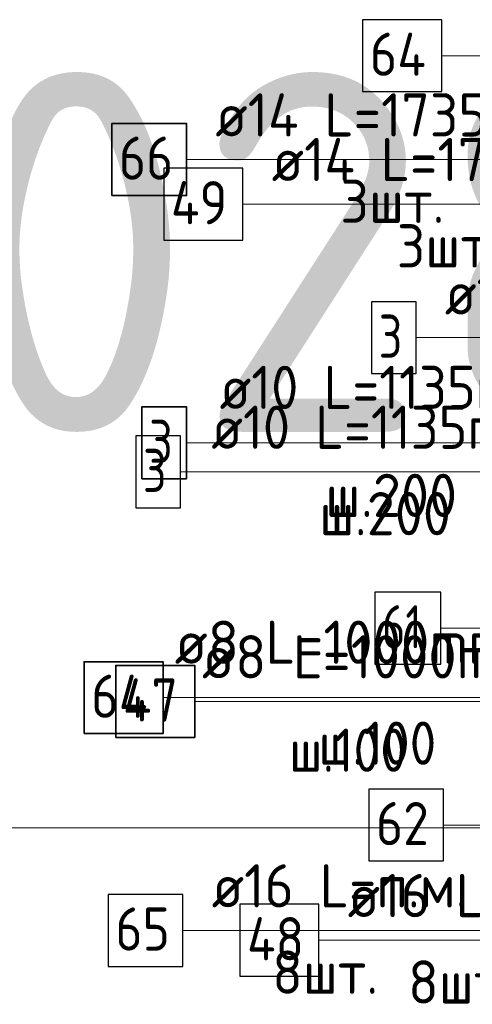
# Model space of a CAD drawing. Header units: metres. Extents: x -38 to 107, y -15 to 21.
# Tile 125 of 254: x 71.593 to 71.908, y 5.149 to 5.833. Entities that reach past the tile are written whole.
import ezdxf

# ---------------------------------------------------------------- set-up
doc = ezdxf.new("R2010")
doc.units = ezdxf.units.M
for name, color, linetype, lineweight in [('XR$3$Арм.стержн. Арматура края', 96, 'Continuous', 35), ('XR$3$Арм.стержн. Доп. арматура', 180, 'Continuous', 35), ('XR$3$Арм.стержн. Хомут', 240, 'Continuous', 35), ('XR$3$Арм.стержн.горизонт. 1', 180, 'Continuous', 35), ('XR$4$Арм.стержн. Арматура края', 96, 'Continuous', 35), ('XR$4$Арм.стержн. Доп. арматура', 180, 'Continuous', 35), ('XR$4$Арм.стержн. Хомут', 240, 'Continuous', 35), ('XR$4$Арм.стержн.горизонт. 1', 180, 'Continuous', 35), ('XR$5$Текст_ примечание', 7, 'Continuous', 13), ('XR$6$Арм.стержн. Арматура края', 96, 'Continuous', 35), ('XR$6$Арм.стержн. Доп. арматура', 180, 'Continuous', 35), ('XR$6$Арм.стержн. Хомут', 240, 'Continuous', 35), ('XR$6$Арм.стержн.горизонт. 1', 180, 'Continuous', 35)]:
    doc.layers.add(name, color=color, linetype=linetype, lineweight=lineweight)
doc.styles.add('ISOCPEUR', font='txt')

msp = doc.modelspace()

# ---------------------------------------------------------------- linework, layer by layer
at = {"layer": 'XR$3$Арм.стержн. Арматура края', "color": 7, "linetype": 'Continuous', "lineweight": 13, "transparency": 33554687}
msp.add_line((71.86884, 5.61217), (72.17584, 5.61217), dxfattribs=at)
at = {"layer": 'XR$3$Арм.стержн. Арматура края', "color": 7, "linetype": 'Continuous', "lineweight": 25, "transparency": 33554687}
msp.add_lwpolyline([(71.83784, 5.58717), (71.86884, 5.58717), (71.86884, 5.63717), (71.83784, 5.63717), (71.83784, 5.58717)], dxfattribs=at)
at = {"layer": 'XR$3$Арм.стержн. Доп. арматура', "color": 7, "linetype": 'Continuous', "lineweight": 13, "transparency": 33554687}
msp.add_line((71.88664, 5.80808), (72.20264, 5.80808), dxfattribs=at)
at = {"layer": 'XR$3$Арм.стержн. Доп. арматура', "color": 7, "linetype": 'Continuous', "lineweight": 25, "transparency": 33554687}
msp.add_lwpolyline([(71.83164, 5.78308), (71.88664, 5.78308), (71.88664, 5.83308), (71.83164, 5.83308), (71.83164, 5.78308)], dxfattribs=at)
at = {"layer": 'XR$3$Арм.стержн. Хомут', "color": 7, "linetype": 'Continuous', "lineweight": 13, "transparency": 33554687}
msp.add_line((71.88614, 5.41033), (72.16914, 5.41033), dxfattribs=at)
at = {"layer": 'XR$3$Арм.стержн. Хомут', "color": 7, "linetype": 'Continuous', "lineweight": 25, "transparency": 33554687}
msp.add_lwpolyline([(71.84014, 5.38533), (71.88614, 5.38533), (71.88614, 5.43533), (71.84014, 5.43533), (71.84014, 5.38533)], dxfattribs=at)
at = {"layer": 'XR$3$Арм.стержн.горизонт. 1', "color": 7, "linetype": 'Continuous', "lineweight": 13, "transparency": 33554687}
msp.add_line((71.88791, 5.27357), (72.11391, 5.27357), dxfattribs=at)
at = {"layer": 'XR$3$Арм.стержн.горизонт. 1', "color": 7, "linetype": 'Continuous', "lineweight": 25, "transparency": 33554687}
msp.add_lwpolyline([(71.83591, 5.24857), (71.88791, 5.24857), (71.88791, 5.29857), (71.83591, 5.29857), (71.83591, 5.24857)], dxfattribs=at)
at = {"layer": 'XR$4$Арм.стержн. Арматура края', "color": 7, "linetype": 'Continuous', "lineweight": 13, "transparency": 33554687}
msp.add_line((71.70496, 5.5189), (72.01496, 5.5189), dxfattribs=at)
at = {"layer": 'XR$4$Арм.стержн. Арматура края', "color": 7, "linetype": 'Continuous', "lineweight": 25, "transparency": 33554687}
msp.add_lwpolyline([(71.67396, 5.4939), (71.70496, 5.4939), (71.70496, 5.5439), (71.67396, 5.5439), (71.67396, 5.4939)], dxfattribs=at)
at = {"layer": 'XR$4$Арм.стержн. Доп. арматура', "color": 7, "linetype": 'Continuous', "lineweight": 13, "transparency": 33554687}
msp.add_line((71.70924, 5.73592), (72.02524, 5.73592), dxfattribs=at)
at = {"layer": 'XR$4$Арм.стержн. Доп. арматура', "color": 7, "linetype": 'Continuous', "lineweight": 35, "transparency": 33554687}
msp.add_lwpolyline([(71.65724, 5.71092), (71.70924, 5.71092), (71.70924, 5.76092), (71.65724, 5.76092), (71.65724, 5.71092)], dxfattribs=at)
at = {"layer": 'XR$4$Арм.стержн. Хомут', "color": 7, "linetype": 'Continuous', "lineweight": 13, "transparency": 33554687}
msp.add_line((71.693, 5.36205), (71.979, 5.36205), dxfattribs=at)
at = {"layer": 'XR$4$Арм.стержн. Хомут', "color": 7, "linetype": 'Continuous', "lineweight": 35, "transparency": 33554687}
msp.add_lwpolyline([(71.638, 5.33705), (71.693, 5.33705), (71.693, 5.38705), (71.638, 5.38705), (71.638, 5.33705)], dxfattribs=at)
at = {"layer": 'XR$4$Арм.стержн.горизонт. 1', "color": 7, "linetype": 'Continuous', "lineweight": 13, "transparency": 33554687}
msp.add_line((71.70677, 5.20031), (71.93277, 5.20031), dxfattribs=at)
at = {"layer": 'XR$4$Арм.стержн.горизонт. 1', "color": 7, "linetype": 'Continuous', "lineweight": 25, "transparency": 33554687}
msp.add_lwpolyline([(71.65477, 5.17531), (71.70677, 5.17531), (71.70677, 5.22531), (71.65477, 5.22531), (71.65477, 5.17531)], dxfattribs=at)
at = {"layer": 'XR$5$Текст_ примечание', "color": 7, "linetype": 'Continuous', "lineweight": 13, "transparency": 33554687}
msp.add_line((86.41979, 5.27171), (67.91979, 5.27171), dxfattribs=at)
at = {"layer": 'XR$6$Арм.стержн. Арматура края', "color": 7, "linetype": 'Continuous', "lineweight": 13, "transparency": 33554687}
msp.add_line((71.70922, 5.53911), (72.01922, 5.53911), dxfattribs=at)
at = {"layer": 'XR$6$Арм.стержн. Арматура края', "color": 7, "linetype": 'Continuous', "lineweight": 35, "transparency": 33554687}
msp.add_lwpolyline([(71.67822, 5.51411), (71.70922, 5.51411), (71.70922, 5.56411), (71.67822, 5.56411), (71.67822, 5.51411)], dxfattribs=at)
at = {"layer": 'XR$6$Арм.стержн. Доп. арматура', "color": 7, "linetype": 'Continuous', "lineweight": 13, "transparency": 33554687}
msp.add_line((71.74841, 5.70493), (72.06441, 5.70493), dxfattribs=at)
at = {"layer": 'XR$6$Арм.стержн. Доп. арматура', "color": 7, "linetype": 'Continuous', "lineweight": 25, "transparency": 33554687}
msp.add_lwpolyline([(71.69341, 5.67993), (71.74841, 5.67993), (71.74841, 5.72993), (71.69341, 5.72993), (71.69341, 5.67993)], dxfattribs=at)
at = {"layer": 'XR$6$Арм.стержн. Хомут', "color": 7, "linetype": 'Continuous', "lineweight": 13, "transparency": 33554687}
msp.add_line((71.71501, 5.35943), (71.97801, 5.35943), dxfattribs=at)
at = {"layer": 'XR$6$Арм.стержн. Хомут', "color": 7, "linetype": 'Continuous', "lineweight": 35, "transparency": 33554687}
msp.add_lwpolyline([(71.66001, 5.33443), (71.71501, 5.33443), (71.71501, 5.38443), (71.66001, 5.38443), (71.66001, 5.33443)], dxfattribs=at)
at = {"layer": 'XR$6$Арм.стержн.горизонт. 1', "color": 7, "linetype": 'Continuous', "lineweight": 13, "transparency": 33554687}
msp.add_line((71.80129, 5.19353), (72.02729, 5.19353), dxfattribs=at)
at = {"layer": 'XR$6$Арм.стержн.горизонт. 1', "color": 7, "linetype": 'Continuous', "lineweight": 25, "transparency": 33554687}
msp.add_lwpolyline([(71.74629, 5.16853), (71.80129, 5.16853), (71.80129, 5.21853), (71.74629, 5.21853), (71.74629, 5.16853)], dxfattribs=at)

# ---------------------------------------------------------------- texts
at = {"layer": 'XR$3$Арм.стержн. Арматура края', "color": 7, "linetype": 'Continuous', "lineweight": 25, "transparency": 33554687, "char_height": 0.03, "attachment_point": 7, "style": 'ISOCPEUR'}
for s, insert, width in [('\\W0.92;ø10 L=1135mm ', (71.88884, 5.62817), 0.2806692), ('\\W0.78;3', (71.84284, 5.59817), 0.0326407)]:
    msp.add_mtext(s, dxfattribs=dict(at, insert=insert, width=width))
at = {"layer": 'XR$3$Арм.стержн. Доп. арматура', "color": 7, "linetype": 'Continuous', "lineweight": 25, "transparency": 33554687, "insert": (71.83664, 5.79408), "char_height": 0.03, "width": 0.0581992, "attachment_point": 7, "style": 'ISOCPEUR'}
msp.add_mtext('\\W0.88;64', dxfattribs=at)
at = {"layer": 'XR$3$Арм.стержн. Хомут', "color": 7, "linetype": 'Continuous', "lineweight": 25, "transparency": 33554687, "insert": (71.84514, 5.39633), "char_height": 0.03, "width": 0.0472281, "attachment_point": 7, "style": 'ISOCPEUR'}
msp.add_mtext('\\W0.75;61', dxfattribs=at)
at = {"layer": 'XR$3$Арм.стержн.горизонт. 1', "color": 7, "linetype": 'Continuous', "lineweight": 25, "transparency": 33554687, "insert": (71.84091, 5.25957), "char_height": 0.03, "width": 0.0550812, "attachment_point": 7, "style": 'ISOCPEUR'}
msp.add_mtext('\\W0.87;62', dxfattribs=at)
at = {"layer": 'XR$4$Арм.стержн. Арматура края', "color": 7, "linetype": 'Continuous', "lineweight": 25, "transparency": 33554687, "char_height": 0.03, "attachment_point": 7, "style": 'ISOCPEUR'}
for s, insert, width in [('\\W0.92;ø10 L=1135mm ', (71.72646, 5.5349), 0.2806692), ('\\W0.78;3', (71.67896, 5.5049), 0.0326407), ('\\W0.95;ш.200 ', (71.80146, 5.4749), 0.1311996)]:
    msp.add_mtext(s, dxfattribs=dict(at, insert=insert, width=width))
at = {"layer": 'XR$4$Арм.стержн. Доп. арматура', "color": 7, "linetype": 'Continuous', "lineweight": 25, "transparency": 33554687, "char_height": 0.03, "attachment_point": 7, "style": 'ISOCPEUR'}
for s, insert, width in [('\\W0.94;ø14 L=1735mm ', (71.72924, 5.75192), 0.2899763), ('\\W0.87;66', (71.66224, 5.72192), 0.0550812), ('\\W0.94;3шт. ', (71.81624, 5.69192), 0.1161286)]:
    msp.add_mtext(s, dxfattribs=dict(at, insert=insert, width=width))
at = {"layer": 'XR$4$Арм.стержн. Хомут', "color": 7, "linetype": 'Continuous', "lineweight": 25, "transparency": 33554687, "char_height": 0.03, "attachment_point": 7, "style": 'ISOCPEUR'}
for s, insert, width in [('\\W0.96;ø8 L=1000mm ', (71.701, 5.38555), 0.2722217), ('\\W0.88;64', (71.643, 5.34805), 0.0581992), ('\\W0.90;ш.100 ', (71.7805, 5.31055), 0.1244867)]:
    msp.add_mtext(s, dxfattribs=dict(at, insert=insert, width=width))
at = {"layer": 'XR$4$Арм.стержн.горизонт. 1', "color": 7, "linetype": 'Continuous', "lineweight": 25, "transparency": 33554687, "char_height": 0.03, "attachment_point": 7, "style": 'ISOCPEUR'}
for s, insert, width in [('\\W0.94;ø16 L=п.м.', (71.72677, 5.21631), 0.1999832), ('\\W0.87;65', (71.65977, 5.18631), 0.0550812), ('\\W0.94;8шт. ', (71.76877, 5.15631), 0.1161286)]:
    msp.add_mtext(s, dxfattribs=dict(at, insert=insert, width=width))
at = {"layer": 'XR$5$Текст_ примечание', "color": 7, "linetype": 'Continuous', "lineweight": 35, "transparency": 33554687, "insert": (70.35063, 5.54671), "char_height": 0.25, "width": 2.7437149, "attachment_point": 7, "style": 'ISOCPEUR'}
msp.add_mtext('\\W0.96;ГОСТ 34028-2016', dxfattribs=at)
at = {"layer": 'XR$6$Арм.стержн. Арматура края', "color": 7, "linetype": 'Continuous', "lineweight": 25, "transparency": 33554687, "char_height": 0.03, "attachment_point": 7, "style": 'ISOCPEUR'}
for s, insert, width in [('\\W0.92;ø10 L=1135mm ', (71.73222, 5.56261), 0.2806692), ('\\W0.78;3', (71.68322, 5.52511), 0.0326407), ('\\W0.95;ш.200 ', (71.80572, 5.48761), 0.1311996)]:
    msp.add_mtext(s, dxfattribs=dict(at, insert=insert, width=width))
at = {"layer": 'XR$6$Арм.стержн. Доп. арматура', "color": 7, "linetype": 'Continuous', "lineweight": 25, "transparency": 33554687, "char_height": 0.03, "attachment_point": 7, "style": 'ISOCPEUR'}
for s, insert, width in [('\\W0.94;ø14 L=1735mm ', (71.76841, 5.72093), 0.2899764), ('\\W0.88;49', (71.69841, 5.69093), 0.0581994), ('\\W0.94;3шт. ', (71.85541, 5.66093), 0.1161286)]:
    msp.add_mtext(s, dxfattribs=dict(at, insert=insert, width=width))
at = {"layer": 'XR$6$Арм.стержн. Хомут', "color": 7, "linetype": 'Continuous', "lineweight": 25, "transparency": 33554687, "char_height": 0.03, "attachment_point": 7, "style": 'ISOCPEUR'}
for s, insert, width in [('\\W0.96;ø8 L=1000mm ', (71.72001, 5.37543), 0.2722217), ('\\W0.88;47', (71.66501, 5.34543), 0.0581993), ('\\W0.90;ш.100 ', (71.80101, 5.31543), 0.1244866)]:
    msp.add_mtext(s, dxfattribs=dict(at, insert=insert, width=width))
at = {"layer": 'XR$6$Арм.стержн.горизонт. 1', "color": 7, "linetype": 'Continuous', "lineweight": 25, "transparency": 33554687, "char_height": 0.03, "attachment_point": 7, "style": 'ISOCPEUR'}
for s, insert, width in [('\\W0.94;ø16 L=п.м.', (71.82129, 5.20953), 0.1999832), ('\\W0.88;48', (71.75129, 5.17953), 0.0581992), ('\\W0.94;8шт. ', (71.86329, 5.14953), 0.1161286)]:
    msp.add_mtext(s, dxfattribs=dict(at, insert=insert, width=width))

doc.saveas('drawing.dxf')
